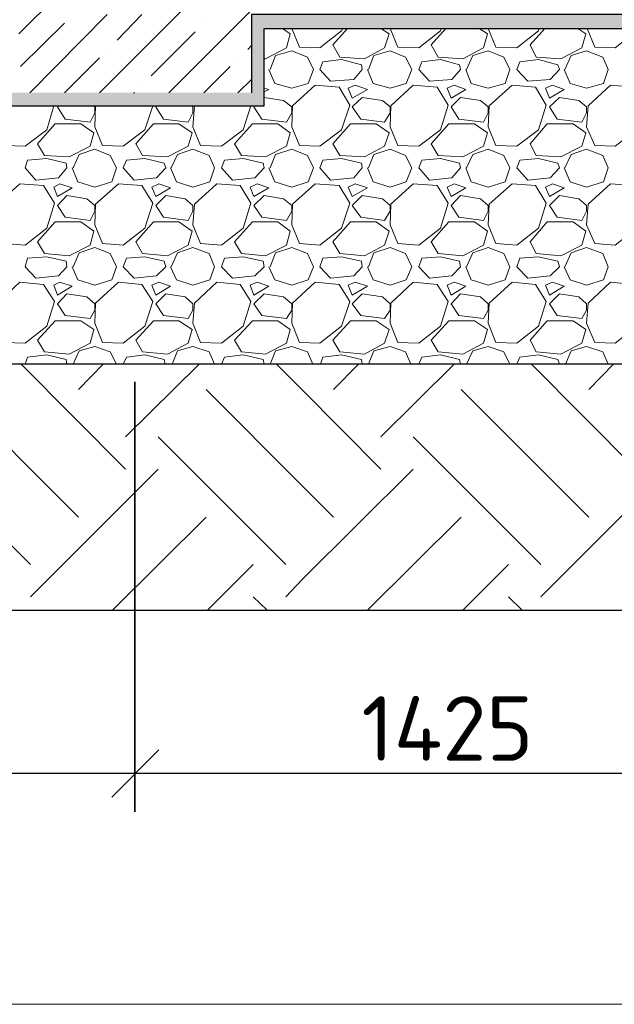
# Model space of a CAD drawing. Header units: millimetres. Extents: x -2765404 to 1548445, y -374876 to 1313256.
# Tile 51 of 77: x 26935 to 29237, y -74201 to -70389. Entities that reach past the tile are written whole.
import ezdxf

# ---------------------------------------------------------------- set-up
doc = ezdxf.new("R2010")
doc.units = ezdxf.units.MM
for name, color, linetype, true_color in [('PDF _.', 7, 'Continuous', 0x259400), ('PDF _PDF _.', 7, 'Continuous', 0xb88800), ('PDF _PDF _EKIPMAN', 7, 'Continuous', 0xdd6c00)]:
    doc.layers.add(name, color=color, linetype=linetype, true_color=true_color)
for name, color, linetype in [('PDF _PDF _0', 7, 'Continuous'), ('PDF _PDF _2D - Общий_Ном._пера__1_Ном._пера__1_Ном._пера__7_Ном._пера__1', 7, 'Continuous'), ('PDF _Текст', 7, 'Continuous')]:
    doc.layers.add(name, color=color, linetype=linetype)
doc.styles.add('PDF ISOCPEUR', font='isocpeur.ttf')

msp = doc.modelspace()

# ---------------------------------------------------------------- linework, layer by layer
at = {"layer": 'PDF _.', "color": 7, "lineweight": 18}
for points in [[(27952.8, -70423.3), (27982.7, -70444.3), (27967.7, -70498.2), (27886.9, -70540.1), (27880.9, -70540.1)], [(27988.7, -70423.3), (28018.6, -70495.2), (28096.5, -70498.2), (28180.3, -70432.3), (28186.3, -70423.3)], [(28333, -70423.3), (28365.9, -70444.3), (28347.9, -70498.2), (28270.1, -70540.1), (28174.3, -70534.1), (28147.4, -70486.2), (28204.2, -70423.3)], [(28368.9, -70423.3), (28398.8, -70495.2), (28479.7, -70498.2), (28563.5, -70432.3), (28566.5, -70423.3)], [(28713.2, -70423.3), (28746.1, -70444.3), (28731.1, -70498.2), (28650.3, -70540.1), (28554.5, -70534.1), (28527.6, -70486.2), (28584.4, -70423.3)], [(28749.1, -70423.3), (28779, -70495.2), (28859.8, -70498.2), (28943.7, -70432.3), (28946.7, -70423.3)], [(29096.3, -70423.3), (29126.3, -70444.3), (29111.3, -70498.2), (29030.5, -70540.1), (28934.7, -70534.1), (28910.7, -70486.2), (28967.6, -70423.3)], [(29132.3, -70423.3), (29162.2, -70495.2), (29240, -70498.2), (29323.9, -70432.3), (29326.9, -70423.3)], [(27904.9, -70582), (27925.8, -70528.1), (27988.7, -70510.1), (28048.6, -70534.1), (28072.5, -70582), (28051.6, -70635.9), (27988.7, -70653.8), (27922.8, -70635.9), (27898.9, -70582)], [(28285.1, -70582), (28306, -70528.1), (28368.9, -70510.1), (28428.8, -70534.1), (28452.7, -70582), (28431.8, -70635.9), (28368.9, -70653.8), (28303, -70635.9), (28282.1, -70582)], [(28665.3, -70582), (28689.2, -70528.1), (28749.1, -70510.1), (28809, -70534.1), (28832.9, -70582), (28814.9, -70635.9), (28749.1, -70653.8), (28683.2, -70635.9), (28662.3, -70582)], [(29045.5, -70582), (29069.4, -70528.1), (29129.3, -70510.1), (29192.1, -70534.1), (29213.1, -70582), (29195.1, -70635.9), (29129.3, -70653.8), (29066.4, -70635.9), (29042.5, -70582)], [(27880.9, -70668.8), (27898.9, -70659.8), (27880.9, -70653.8)], [(26881, -70692.8), (26848.1, -70722.7), (26845.1, -70803.5), (26875.1, -70875.4), (26955.9, -70878.4), (27039.7, -70815.5), (27066.7, -70722.7)], [(27845, -70722.7), (27842, -70725.7), (27871.9, -70773.6), (27967.7, -70785.6), (27988.7, -70749.6), (27988.7, -70725.7), (27955.8, -70701.7), (27880.9, -70689.8)], [(27084.6, -70722.7), (27081.6, -70725.7), (27111.6, -70773.6), (27207.4, -70785.6), (27225.3, -70749.6), (27225.3, -70725.7), (27219.3, -70722.7)], [(27228.3, -70722.7), (27225.3, -70803.5), (27255.3, -70875.4), (27336.1, -70878.4), (27419.9, -70815.5), (27449.8, -70722.7)], [(27228.3, -70722.7), (27228.3, -70722.7)], [(27464.8, -70722.7), (27461.8, -70725.7), (27491.7, -70773.6), (27587.5, -70785.6), (27605.5, -70749.6), (27605.5, -70725.7), (27602.5, -70722.7)], [(27611.5, -70722.7), (27605.5, -70803.5), (27635.4, -70875.4), (27716.3, -70878.4), (27800.1, -70815.5), (27830, -70722.7)], [(27611.5, -70722.7), (27611.5, -70722.7)], [(27141.5, -70962.2), (27165.4, -70911.3), (27225.3, -70890.3), (27285.2, -70914.3), (27309.1, -70962.2), (27291.2, -71016.1), (27225.3, -71037), (27159.5, -71016.1), (27138.5, -70962.2)], [(27521.7, -70962.2), (27545.6, -70911.3), (27605.5, -70890.3), (27668.4, -70914.3), (27689.3, -70962.2), (27671.4, -71016.1), (27605.5, -71037), (27542.6, -71016.1), (27518.7, -70962.2)], [(27904.9, -70962.2), (27925.8, -70911.3), (27988.7, -70890.3), (28048.6, -70914.3), (28072.5, -70962.2), (28051.6, -71016.1), (27988.7, -71037), (27922.8, -71016.1), (27898.9, -70962.2)], [(28285.1, -70962.2), (28306, -70911.3), (28368.9, -70890.3), (28428.8, -70914.3), (28452.7, -70962.2), (28431.8, -71016.1), (28368.9, -71037), (28303, -71016.1), (28282.1, -70962.2)], [(28665.3, -70962.2), (28689.2, -70911.3), (28749.1, -70890.3), (28809, -70914.3), (28832.9, -70962.2), (28814.9, -71016.1), (28749.1, -71037), (28683.2, -71016.1), (28662.3, -70962.2)], [(29045.5, -70962.2), (29069.4, -70911.3), (29129.3, -70890.3), (29192.1, -70914.3), (29213.1, -70962.2), (29195.1, -71016.1), (29129.3, -71037), (29066.4, -71016.1), (29042.5, -70962.2)], [(27141.5, -71345.4), (27165.4, -71291.5), (27225.3, -71270.5), (27285.2, -71294.5), (27309.1, -71345.4), (27291.2, -71396.3), (27225.3, -71417.2), (27159.5, -71396.3), (27138.5, -71345.4)], [(27521.7, -71345.4), (27545.6, -71291.5), (27605.5, -71270.5), (27668.4, -71294.5), (27689.3, -71345.4), (27671.4, -71396.3), (27605.5, -71417.2), (27542.6, -71396.3), (27518.7, -71345.4)], [(27904.9, -71345.4), (27925.8, -71291.5), (27988.7, -71270.5), (28048.6, -71294.5), (28072.5, -71345.4), (28051.6, -71396.3), (27988.7, -71417.2), (27922.8, -71396.3), (27898.9, -71345.4)], [(28285.1, -71345.4), (28306, -71291.5), (28368.9, -71270.5), (28428.8, -71294.5), (28452.7, -71345.4), (28431.8, -71396.3), (28368.9, -71417.2), (28303, -71396.3), (28282.1, -71345.4)], [(28665.3, -71345.4), (28689.2, -71291.5), (28749.1, -71270.5), (28809, -71294.5), (28832.9, -71345.4), (28814.9, -71396.3), (28749.1, -71417.2), (28683.2, -71396.3), (28662.3, -71345.4)], [(29045.5, -71345.4), (29069.4, -71291.5), (29129.3, -71270.5), (29192.1, -71294.5), (29213.1, -71345.4), (29195.1, -71396.3), (29129.3, -71417.2), (29066.4, -71396.3), (29042.5, -71345.4)], [(27141.5, -71722.6), (27165.4, -71671.7), (27225.3, -71653.7), (27285.2, -71674.7), (27309.1, -71722.6)], [(27524.7, -71722.6), (27545.6, -71671.7), (27605.5, -71653.7), (27668.4, -71674.7), (27689.3, -71722.6)], [(27904.9, -71722.6), (27925.8, -71671.7), (27988.7, -71653.7), (28048.6, -71674.7), (28069.5, -71722.6)], [(28285.1, -71722.6), (28306, -71671.7), (28368.9, -71653.7), (28428.8, -71674.7), (28449.7, -71722.6)], [(28665.3, -71722.6), (28689.2, -71671.7), (28749.1, -71653.7), (28809, -71674.7), (28832.9, -71722.6)], [(29048.4, -71722.6), (29069.4, -71671.7), (29129.3, -71653.7), (29192.1, -71674.7), (29213.1, -71722.6)], [(26955.9, -71722.6), (26964.9, -71695.6), (27039.7, -71686.7), (27114.5, -71704.6), (27117.5, -71722.6)], [(27336.1, -71722.6), (27348.1, -71695.6), (27419.9, -71686.7), (27494.7, -71704.6), (27497.7, -71722.6)], [(27716.3, -71722.6), (27728.2, -71695.6), (27800.1, -71686.7), (27877.9, -71704.6), (27880.9, -71722.6)], [(28099.5, -71722.6), (28108.4, -71695.6), (28180.3, -71686.7), (28258.1, -71704.6), (28261.1, -71722.6)], [(28479.7, -71722.6), (28491.6, -71695.6), (28563.5, -71686.7), (28638.3, -71704.6), (28641.3, -71722.6)], [(28859.8, -71722.6), (28871.8, -71695.6), (28943.7, -71686.7), (29018.5, -71704.6), (29024.5, -71722.6)]]:
    msp.add_lwpolyline(points, dxfattribs=at)
for points in [[(28108.4, -70552.1), (28180.3, -70543.1), (28258.1, -70564), (28261.1, -70582), (28228.2, -70620.9), (28138.4, -70626.9), (28096.5, -70582)], [(28491.6, -70552.1), (28563.5, -70543.1), (28638.3, -70564), (28641.3, -70582), (28608.4, -70620.9), (28521.6, -70626.9), (28479.7, -70582)], [(28871.8, -70552.1), (28943.7, -70543.1), (29018.5, -70564), (29024.5, -70582), (28988.6, -70620.9), (28901.8, -70626.9), (28859.8, -70582)], [(27991.7, -70722.7), (27988.7, -70803.5), (28018.6, -70875.4), (28096.5, -70878.4), (28180.3, -70815.5), (28213.2, -70719.7), (28171.3, -70650.8), (28078.5, -70641.9)], [(28234.2, -70641.9), (28207.2, -70653.8), (28222.2, -70692.8), (28282.1, -70659.8)], [(28371.9, -70722.7), (28368.9, -70803.5), (28398.8, -70875.4), (28479.7, -70878.4), (28563.5, -70815.5), (28593.4, -70719.7), (28551.5, -70650.8), (28458.7, -70641.9)], [(28617.4, -70641.9), (28590.4, -70653.8), (28605.4, -70692.8), (28662.3, -70659.8)], [(28752.1, -70722.7), (28749.1, -70803.5), (28779, -70875.4), (28859.8, -70878.4), (28943.7, -70815.5), (28973.6, -70719.7), (28931.7, -70650.8), (28841.9, -70641.9)], [(28997.6, -70641.9), (28970.6, -70653.8), (28985.6, -70692.8), (29042.5, -70659.8)], [(29135.3, -70722.7), (29129.3, -70803.5), (29162.2, -70875.4), (29240, -70878.4), (29323.9, -70815.5), (29353.8, -70719.7), (29311.9, -70650.8), (29222.1, -70641.9)], [(28368.9, -70725.7), (28339, -70701.7), (28261.1, -70689.8), (28222.2, -70725.7), (28255.1, -70773.6), (28347.9, -70785.6), (28368.9, -70749.6)], [(28749.1, -70725.7), (28719.1, -70701.7), (28641.3, -70689.8), (28605.4, -70725.7), (28635.3, -70773.6), (28731.1, -70785.6), (28749.1, -70749.6)], [(29129.3, -70725.7), (29099.3, -70701.7), (29024.5, -70689.8), (28985.6, -70725.7), (29015.5, -70773.6), (29111.3, -70785.6), (29129.3, -70749.6)], [(27030.7, -70914.3), (27003.8, -70869.4), (27072.6, -70791.5), (27171.4, -70791.5), (27222.3, -70827.5), (27207.4, -70878.4), (27126.5, -70920.3)], [(27410.9, -70914.3), (27384, -70869.4), (27452.8, -70791.5), (27551.6, -70791.5), (27602.5, -70827.5), (27587.5, -70878.4), (27506.7, -70920.3)], [(27794.1, -70914.3), (27767.2, -70869.4), (27836, -70791.5), (27934.8, -70791.5), (27982.7, -70827.5), (27967.7, -70878.4), (27886.9, -70920.3)], [(28174.3, -70914.3), (28147.4, -70869.4), (28216.2, -70791.5), (28315, -70791.5), (28365.9, -70827.5), (28347.9, -70878.4), (28270.1, -70920.3)], [(28554.5, -70914.3), (28527.6, -70869.4), (28596.4, -70791.5), (28695.2, -70791.5), (28746.1, -70827.5), (28731.1, -70878.4), (28650.3, -70920.3)], [(28934.7, -70914.3), (28910.7, -70869.4), (28976.6, -70791.5), (29078.4, -70791.5), (29126.3, -70827.5), (29111.3, -70878.4), (29030.5, -70920.3)], [(26964.9, -70932.3), (27039.7, -70926.3), (27114.5, -70944.2), (27117.5, -70962.2), (27084.6, -71001.1), (26997.8, -71010.1), (26955.9, -70962.2)], [(27348.1, -70932.3), (27419.9, -70926.3), (27494.7, -70944.2), (27500.7, -70962.2), (27464.8, -71001.1), (27378, -71010.1), (27336.1, -70962.2)], [(27728.2, -70932.3), (27800.1, -70926.3), (27877.9, -70944.2), (27880.9, -70962.2), (27845, -71001.1), (27758.2, -71010.1), (27716.3, -70962.2)], [(28108.4, -70932.3), (28180.3, -70926.3), (28258.1, -70944.2), (28261.1, -70962.2), (28228.2, -71001.1), (28138.4, -71010.1), (28096.5, -70962.2)], [(28491.6, -70932.3), (28563.5, -70926.3), (28638.3, -70944.2), (28641.3, -70962.2), (28608.4, -71001.1), (28521.6, -71010.1), (28479.7, -70962.2)], [(28871.8, -70932.3), (28943.7, -70926.3), (29018.5, -70944.2), (29024.5, -70962.2), (28988.6, -71001.1), (28901.8, -71010.1), (28859.8, -70962.2)], [(26848.1, -71102.9), (26845.1, -71183.7), (26875.1, -71255.6), (26955.9, -71261.6), (27039.7, -71195.7), (27069.6, -71099.9), (27027.7, -71031), (26934.9, -71025.1)], [(27090.6, -71025.1), (27066.7, -71037), (27081.6, -71073), (27138.5, -71040)], [(27228.3, -71102.9), (27225.3, -71183.7), (27255.3, -71255.6), (27336.1, -71261.6), (27419.9, -71195.7), (27449.8, -71099.9), (27407.9, -71031), (27318.1, -71025.1)], [(27473.8, -71025.1), (27446.8, -71037), (27461.8, -71073), (27518.7, -71040)], [(27611.5, -71102.9), (27605.5, -71183.7), (27635.4, -71255.6), (27716.3, -71261.6), (27800.1, -71195.7), (27830, -71099.9), (27788.1, -71031), (27698.3, -71025.1)], [(27854, -71025.1), (27827, -71037), (27842, -71073), (27898.9, -71040)], [(27991.7, -71102.9), (27988.7, -71183.7), (28018.6, -71255.6), (28096.5, -71261.6), (28180.3, -71195.7), (28213.2, -71099.9), (28171.3, -71031), (28078.5, -71025.1)], [(28234.2, -71025.1), (28207.2, -71037), (28222.2, -71073), (28282.1, -71040)], [(28371.9, -71102.9), (28368.9, -71183.7), (28398.8, -71255.6), (28479.7, -71261.6), (28563.5, -71195.7), (28593.4, -71099.9), (28551.5, -71031), (28458.7, -71025.1)], [(28617.4, -71025.1), (28590.4, -71037), (28605.4, -71073), (28662.3, -71040)], [(28752.1, -71102.9), (28749.1, -71183.7), (28779, -71255.6), (28859.8, -71261.6), (28943.7, -71195.7), (28973.6, -71099.9), (28931.7, -71031), (28841.9, -71025.1)], [(28997.6, -71025.1), (28970.6, -71037), (28985.6, -71073), (29042.5, -71040)], [(29135.3, -71102.9), (29129.3, -71183.7), (29162.2, -71255.6), (29240, -71261.6), (29323.9, -71195.7), (29353.8, -71099.9), (29311.9, -71031), (29222.1, -71025.1)], [(27225.3, -71108.9), (27195.4, -71081.9), (27117.5, -71070), (27081.6, -71108.9), (27111.6, -71153.8), (27207.4, -71165.8), (27225.3, -71129.8)], [(27605.5, -71108.9), (27575.6, -71081.9), (27500.7, -71070), (27461.8, -71108.9), (27491.7, -71153.8), (27587.5, -71165.8), (27605.5, -71129.8)], [(27988.7, -71108.9), (27955.8, -71081.9), (27880.9, -71070), (27842, -71108.9), (27871.9, -71153.8), (27967.7, -71165.8), (27988.7, -71129.8)], [(28368.9, -71108.9), (28339, -71081.9), (28261.1, -71070), (28222.2, -71108.9), (28255.1, -71153.8), (28347.9, -71165.8), (28368.9, -71129.8)], [(28749.1, -71108.9), (28719.1, -71081.9), (28641.3, -71070), (28605.4, -71108.9), (28635.3, -71153.8), (28731.1, -71165.8), (28749.1, -71129.8)], [(29129.3, -71108.9), (29099.3, -71081.9), (29024.5, -71070), (28985.6, -71108.9), (29015.5, -71153.8), (29111.3, -71165.8), (29129.3, -71129.8)], [(27030.7, -71294.5), (27003.8, -71249.6), (27072.6, -71171.7), (27171.4, -71171.7), (27222.3, -71207.7), (27207.4, -71261.6), (27126.5, -71303.5)], [(27410.9, -71294.5), (27384, -71249.6), (27452.8, -71171.7), (27551.6, -71171.7), (27602.5, -71207.7), (27587.5, -71261.6), (27506.7, -71303.5)], [(27794.1, -71294.5), (27767.2, -71249.6), (27836, -71171.7), (27934.8, -71171.7), (27982.7, -71207.7), (27967.7, -71261.6), (27886.9, -71303.5)], [(28174.3, -71294.5), (28147.4, -71249.6), (28216.2, -71171.7), (28315, -71171.7), (28365.9, -71207.7), (28347.9, -71261.6), (28270.1, -71303.5)], [(28554.5, -71294.5), (28527.6, -71249.6), (28596.4, -71171.7), (28695.2, -71171.7), (28746.1, -71207.7), (28731.1, -71261.6), (28650.3, -71303.5)], [(28934.7, -71294.5), (28910.7, -71249.6), (28976.6, -71171.7), (29078.4, -71171.7), (29126.3, -71207.7), (29111.3, -71261.6), (29030.5, -71303.5)], [(26964.9, -71312.4), (27039.7, -71306.5), (27114.5, -71324.4), (27117.5, -71345.4), (27084.6, -71381.3), (26997.8, -71390.3), (26955.9, -71345.4)], [(27348.1, -71312.4), (27419.9, -71306.5), (27494.7, -71324.4), (27500.7, -71345.4), (27464.8, -71381.3), (27378, -71390.3), (27336.1, -71345.4)], [(27728.2, -71312.4), (27800.1, -71306.5), (27877.9, -71324.4), (27880.9, -71345.4), (27845, -71381.3), (27758.2, -71390.3), (27716.3, -71345.4)], [(28108.4, -71312.4), (28180.3, -71306.5), (28258.1, -71324.4), (28261.1, -71345.4), (28228.2, -71381.3), (28138.4, -71390.3), (28096.5, -71345.4)], [(28491.6, -71312.4), (28563.5, -71306.5), (28638.3, -71324.4), (28641.3, -71345.4), (28608.4, -71381.3), (28521.6, -71390.3), (28479.7, -71345.4)], [(28871.8, -71312.4), (28943.7, -71306.5), (29018.5, -71324.4), (29024.5, -71345.4), (28988.6, -71381.3), (28901.8, -71390.3), (28859.8, -71345.4)], [(26848.1, -71486.1), (26845.1, -71563.9), (26875.1, -71638.8), (26955.9, -71641.7), (27039.7, -71575.9), (27069.6, -71480.1), (27027.7, -71414.2), (26934.9, -71405.2)], [(27090.6, -71405.2), (27066.7, -71417.2), (27081.6, -71456.1), (27138.5, -71420.2)], [(27228.3, -71486.1), (27225.3, -71563.9), (27255.3, -71638.8), (27336.1, -71641.7), (27419.9, -71575.9), (27449.8, -71480.1), (27407.9, -71414.2), (27318.1, -71405.2)], [(27473.8, -71405.2), (27446.8, -71417.2), (27461.8, -71456.1), (27518.7, -71420.2)], [(27611.5, -71486.1), (27605.5, -71563.9), (27635.4, -71638.8), (27716.3, -71641.7), (27800.1, -71575.9), (27830, -71480.1), (27788.1, -71414.2), (27698.3, -71405.2)], [(27854, -71405.2), (27827, -71417.2), (27842, -71456.1), (27898.9, -71420.2)], [(27991.7, -71486.1), (27988.7, -71563.9), (28018.6, -71638.8), (28096.5, -71641.7), (28180.3, -71575.9), (28213.2, -71480.1), (28171.3, -71414.2), (28078.5, -71405.2)], [(28234.2, -71405.2), (28207.2, -71417.2), (28222.2, -71456.1), (28282.1, -71420.2)], [(28371.9, -71486.1), (28368.9, -71563.9), (28398.8, -71638.8), (28479.7, -71641.7), (28563.5, -71575.9), (28593.4, -71480.1), (28551.5, -71414.2), (28458.7, -71405.2)], [(28617.4, -71405.2), (28590.4, -71417.2), (28605.4, -71456.1), (28662.3, -71420.2)], [(28752.1, -71486.1), (28749.1, -71563.9), (28779, -71638.8), (28859.8, -71641.7), (28943.7, -71575.9), (28973.6, -71480.1), (28931.7, -71414.2), (28841.9, -71405.2)], [(28997.6, -71405.2), (28970.6, -71417.2), (28985.6, -71456.1), (29042.5, -71420.2)], [(29135.3, -71486.1), (29129.3, -71563.9), (29162.2, -71638.8), (29240, -71641.7), (29323.9, -71575.9), (29353.8, -71480.1), (29311.9, -71414.2), (29222.1, -71405.2)], [(27225.3, -71489.1), (27195.4, -71462.1), (27117.5, -71450.2), (27081.6, -71489.1), (27111.6, -71534), (27207.4, -71545.9), (27225.3, -71513)], [(27605.5, -71489.1), (27575.6, -71462.1), (27500.7, -71450.2), (27461.8, -71489.1), (27491.7, -71534), (27587.5, -71545.9), (27605.5, -71513)], [(27988.7, -71489.1), (27955.8, -71462.1), (27880.9, -71450.2), (27842, -71489.1), (27871.9, -71534), (27967.7, -71545.9), (27988.7, -71513)], [(28368.9, -71489.1), (28339, -71462.1), (28261.1, -71450.2), (28222.2, -71489.1), (28255.1, -71534), (28347.9, -71545.9), (28368.9, -71513)], [(28749.1, -71489.1), (28719.1, -71462.1), (28641.3, -71450.2), (28605.4, -71489.1), (28635.3, -71534), (28731.1, -71545.9), (28749.1, -71513)], [(29129.3, -71489.1), (29099.3, -71462.1), (29024.5, -71450.2), (28985.6, -71489.1), (29015.5, -71534), (29111.3, -71545.9), (29129.3, -71513)], [(27030.7, -71674.7), (27003.8, -71629.8), (27072.6, -71554.9), (27171.4, -71554.9), (27222.3, -71587.9), (27207.4, -71641.7), (27126.5, -71683.7)], [(27410.9, -71674.7), (27384, -71629.8), (27452.8, -71554.9), (27551.6, -71554.9), (27602.5, -71587.9), (27587.5, -71641.7), (27506.7, -71683.7)], [(27794.1, -71674.7), (27767.2, -71629.8), (27836, -71554.9), (27934.8, -71554.9), (27982.7, -71587.9), (27967.7, -71641.7), (27886.9, -71683.7)], [(28174.3, -71674.7), (28147.4, -71629.8), (28216.2, -71554.9), (28315, -71554.9), (28365.9, -71587.9), (28347.9, -71641.7), (28270.1, -71683.7)], [(28554.5, -71674.7), (28527.6, -71629.8), (28596.4, -71554.9), (28695.2, -71554.9), (28746.1, -71587.9), (28731.1, -71641.7), (28650.3, -71683.7)], [(28934.7, -71674.7), (28910.7, -71629.8), (28976.6, -71554.9), (29078.4, -71554.9), (29126.3, -71587.9), (29111.3, -71641.7), (29030.5, -71683.7)]]:
    msp.add_lwpolyline(points, close=True, dxfattribs=at)
at = {"layer": 'PDF _.', "color": 7, "transparency": 33554559}
for points in [[(31934.3, -70369.4), (27833, -70369.4), (31934.3, -70423.3)], [(27833, -70369.4), (31934.3, -70423.3), (27833, -70423.3)], [(27880.9, -70423.3), (27833, -70423.3), (27880.9, -70671.8)], [(27833, -70423.3), (27880.9, -70671.8), (27833, -70671.8)], [(27880.9, -70671.8), (26881, -70671.8), (27880.9, -70722.7)], [(26881, -70671.8), (27880.9, -70722.7), (26881, -70722.7)]]:
    msp.add_solid(points, dxfattribs=at)
at = {"layer": 'PDF _PDF _.', "lineweight": 25}
for points in [[(27345.1, -72129.7), (26940.9, -71722.6)], [(27162.4, -71821.4), (27258.2, -71722.6)], [(27345.1, -72004), (27629.5, -71722.6)], [(28333, -72129.7), (28027.6, -71821.4), (27928.8, -71722.6)], [(28150.4, -71821.4), (28246.1, -71722.6)], [(28333, -72004), (28617.4, -71722.6)], [(29320.9, -72129.7), (28916.7, -71722.6)], [(29138.3, -71821.4), (29234.1, -71722.6)], [(27162.4, -72315.3), (26668.5, -71821.4)], [(28150.4, -72315.3), (28027.6, -72192.6), (27656.4, -71821.4)], [(29138.3, -72315.3), (28644.3, -71821.4)], [(26976.8, -72497.9), (26482.9, -72004)], [(27964.7, -72497.9), (27470.8, -72004)], [(28952.6, -72497.9), (28458.7, -72004)], [(26976.8, -72623.7), (27470.8, -72129.7)], [(27964.7, -72623.7), (28027.6, -72557.8), (28458.7, -72129.7)], [(28952.6, -72623.7), (29446.6, -72129.7)], [(27294.2, -72674.6), (27656.4, -72315.3)], [(28282.1, -72674.6), (28644.3, -72315.3)], [(27662.4, -72674.6), (27839, -72497.9)], [(28650.3, -72674.6), (28826.9, -72497.9)], [(27892.9, -72674.6), (27839, -72623.7)], [(28880.8, -72674.6), (28826.9, -72623.7)]]:
    msp.add_lwpolyline(points, dxfattribs=at)
at = {"layer": 'PDF _PDF _0', "lineweight": 30}
msp.add_lwpolyline([(48246.7, -69869.5), (46995.4, -69869.5), (46447.5, -71722.6), (23725.7, -71722.6), (23183.9, -69869.5), (21932.5, -69869.5), (21932.5, -72674.6), (48246.7, -72674.6)], close=True, dxfattribs=at)
at = {"layer": 'PDF _PDF _0', "lineweight": 18}
for points in [[(27243.3, -70671.8), (27901.9, -70013.2)], [(27512.7, -70671.8), (28177.3, -70007.2)], [(26931.9, -70444.3), (27231.3, -70144.9)], [(26973.8, -70671.8), (27273.2, -70369.4)], [(27312.1, -70468.2), (27407.9, -70369.4)], [(26937.9, -70570), (27108.6, -70402.4)], [(27647.4, -70402.4), (27647.4, -70402.4)], [(27443.9, -70605.9), (27614.5, -70435.3)], [(27818.1, -70504.2), (27833, -70489.2)], [(27279.2, -70504.2), (27279.2, -70504.2)], [(27108.6, -70671.8), (27243.3, -70537.1)], [(27779.1, -70537.1), (27779.1, -70537.1)], [(27647.4, -70671.8), (27749.2, -70570)], [(27410.9, -70638.9), (27410.9, -70638.9)], [(27779.1, -70671.8), (27833, -70620.9)], [(27375, -70671.8), (27381, -70671.8)]]:
    msp.add_lwpolyline(points, dxfattribs=at)
at = {"layer": 'PDF _PDF _0', "lineweight": 30}
for points in [[(31934.3, -70671.8), (31934.3, -70369.4), (27833, -70369.4), (27833, -70671.8)], [(23345.5, -70423.3), (26881, -70423.3), (26881, -70722.7), (27880.9, -70722.7), (27880.9, -70423.3), (31880.4, -70423.3), (31880.4, -70722.7), (32880.3, -70722.7), (32880.3, -70423.3), (37281, -70423.3), (37281, -70722.7), (38280.9, -70722.7), (38280.9, -70423.3), (42283.4, -70423.3), (42283.4, -70722.7), (43283.3, -70722.7), (43283.3, -70423.3), (46830.7, -70423.3)]]:
    msp.add_lwpolyline(points, dxfattribs=at)
at = {"layer": 'PDF _PDF _0', "color": 32, "lineweight": 25, "true_color": 0xdd6c00}
msp.add_lwpolyline([(27291.2, -73399), (27473.8, -73216.4), (27291.2, -73399)], dxfattribs=at)
at = {"layer": 'PDF _PDF _2D - Общий_Ном._пера__1_Ном._пера__1_Ном._пера__7_Ном._пера__1', "lineweight": 18}
msp.add_lwpolyline([(24531, -74201.3), (35230.3, -74201.3)], dxfattribs=at)
at = {"layer": 'PDF _PDF _EKIPMAN', "lineweight": 25}
for points in [[(27381, -73455.9), (27381, -71791.4), (27381, -73455.9)], [(24731.6, -73306.2), (27530.7, -73306.2)], [(27231.3, -73306.2), (30030.4, -73306.2)]]:
    msp.add_lwpolyline(points, dxfattribs=at)

# ---------------------------------------------------------------- texts
at = {"layer": 'PDF _Текст', "color": 6, "insert": (28258.1, -73258.3), "char_height": 250, "attachment_point": 7, "style": 'PDF ISOCPEUR'}
msp.add_mtext('1425', dxfattribs=at)

doc.saveas('drawing.dxf')
